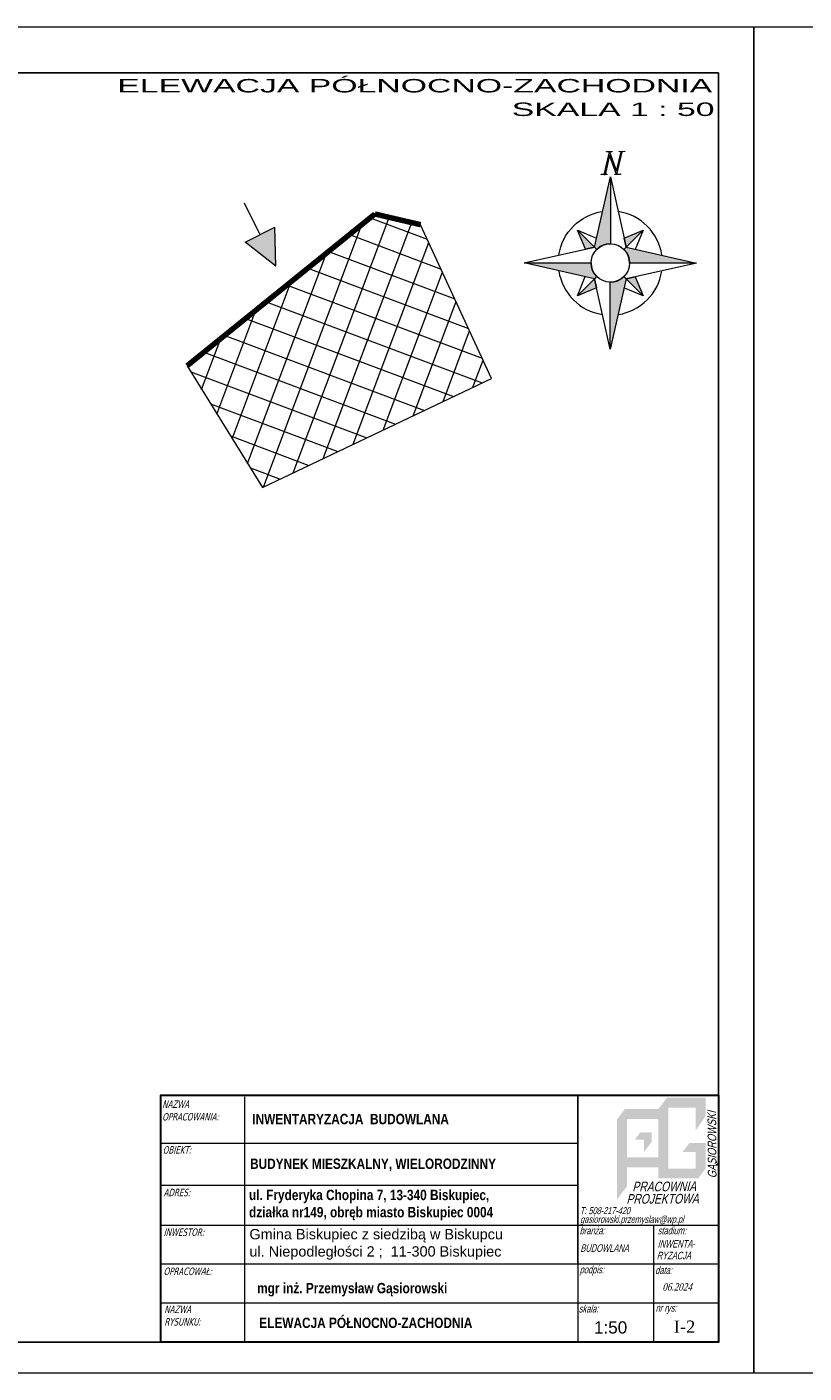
# Model space of a CAD drawing. Header units: centimetres. Extents: x 19919 to 52375, y -323506 to -159557.
# Tile 7 of 11: x 44487 to 45345, y -161042 to -159557. Entities that reach past the tile are written whole.
import ezdxf
from ezdxf.enums import TextEntityAlignment as Align

# ---------------------------------------------------------------- set-up
doc = ezdxf.new("R2010")
doc.units = ezdxf.units.CM
for name, color, linetype, lineweight in [('GB - Tabelka rysunkowa', 7, 'Continuous', 20), ('opisy', 9, 'Continuous', 15), ('RAMKA', 2, 'Continuous', 13)]:
    doc.layers.add(name, color=color, linetype=linetype, lineweight=lineweight)
for name, color, linetype in [('HATCH', 7, 'Continuous'), ('RCAD_kształt pręta', 7, 'Continuous'), ('TABELE', 7, 'Continuous')]:
    doc.layers.add(name, color=color, linetype=linetype)
doc.layers.add('NIEWIDOCZNA', color=1, linetype='Continuous', lineweight=0, plot=False)
doc.styles.add('Arial', font='arial.ttf')
doc.styles.add('ARIAL_CE', font='txt')
doc.styles.add('ARIALCE', font='txt')
doc.styles.get("Standard").update_dxf_attribs({"font": 'tahoma.ttf', "width": 0.8, "oblique": 15})

# ---------------------------------------------------------------- blocks, each defined once
blk = doc.blocks.new('wtTRW')
h = blk.add_hatch(color=212)
h.dxf.hatch_style = 1
h.paths.add_polyline_path([(87985.5, 15218.7), (87975.1, 15208.4), (88014.1, 15208.4), (88014.1, 15218.7)])
h.paths.add_polyline_path([(87975.1, 15280.9), (87975.1, 15208.4), (87985.5, 15218.7), (87985.5, 15282.3), (87976.1, 15282.3)])
h.paths.add_polyline_path([(88024.5, 15292.7), (87984.1, 15292.7), (87983.5, 15291.9), (87976.1, 15282.3), (88014.1, 15282.3)])
h.paths.add_polyline_path([(88014.1, 15282.3), (88014.1, 15258.7), (88024.5, 15273.7), (88024.5, 15292.7)])
h.paths.add_polyline_path([(88024.5, 15218.7), (88024.5, 15245.4), (88014.1, 15236.1), (88014.1, 15208.4), (88016.6, 15208.4)])
h.paths.add_polyline_path([(88024.5, 15245.4), (88007.4, 15245.4), (88007.3, 15245.3), (88000.4, 15236.1), (88014.1, 15236.1)])
h = blk.add_hatch(color=212)
h.dxf.hatch_style = 1
h.paths.add_polyline_path([(87940, 15280.9), (87931.9, 15270.2), (87942.3, 15270.5), (87975.3, 15270.5), (87975.1, 15280.9)])
h.paths.add_polyline_path([(87931.9, 15270.2), (87931.9, 15186.5), (87942.3, 15200.2), (87942.3, 15270.5)])
h = blk.add_hatch(color=212)
h.dxf.hatch_style = 1
h.paths.add_polyline_path([(87968.1, 15256.5), (87956.2, 15256.5), (87956.1, 15256.4), (87950.4, 15249), (87960, 15249)])
h.paths.add_polyline_path([(87968.1, 15246.6), (87968.1, 15256.5), (87960.1, 15249), (87960.1, 15236.3), (87960.6, 15236.7)])
h = blk.add_hatch(color=212)
h.dxf.hatch_style = 1
h.paths.add_polyline_path([(87935.7, 15230.4), (87935.7, 15220), (87948.8, 15220), (87975.7, 15220), (87975.7, 15230.4)])
at = {"layer": 'HATCH'}
h = blk.add_hatch(color=7, dxfattribs=at)
h.dxf.hatch_style = 1
h.paths.add_polyline_path([(88036.9, 15224.3), (88035, 15223.2), (88035.8, 15221.7), (88037.7, 15222.9)])
blk.add_line((88035.8, 15224.6), (88035, 15226))
at = {"layer": 'HATCH', "color": 0, "attachment_point": 1}
for s, insert, char_height, width, rotation in [('{\\fBauhaus 93|b0|i0|c0|p82;GASIOROWSKI}', (88026.7, 15208.6), 9.072, 11034.916, 90.3118), ('{\\fBauhaus 93|b0|i0|c0|p82;PRACOWNIA}', (87947.8, 15204.9), 10.08, 12261.018, 0.3118), ('{\\fBauhaus 93|b0|i0|c0|p82;PROJEKTOWA}', (87941.6, 15192), 10.08, 12268.753, 0.3118)]:
    blk.add_mtext(s, dxfattribs=dict(at, insert=insert, char_height=char_height, width=width, rotation=rotation))

msp = doc.modelspace()

# ---------------------------------------------------------------- hatches: boundary and pattern name
at = {"lineweight": 0}
h = msp.add_hatch(dxfattribs=at)
h.set_pattern_fill('ANSI37', color=12, scale=8, angle=24.4309)
h.set_pattern_definition([(69.430872, (-59790.204, -31835.185), (-23.780724, 8.923966), []), (159.430872, (-59790.204, -31835.185), (-8.923966, -23.780724), [])])
h.paths.add_polyline_path([(44747.2, -160065.3), (44999.9, -159945), (44921.6, -159775.4), (44871.2, -159763.6), (44664, -159931.1)])
at = {"layer": 'opisy'}
for points in [[(45133, -159695.1), (45126.8, -159695.2), (45126.8, -159694.7), (45133, -159694.6)], [(45146.7, -159694.8), (45140.5, -159695), (45140.5, -159694.5), (45146.7, -159694.3)], [(45131.1, -159722.6), (45130.9, -159796.4), (45126.8, -159796.8), (45122.8, -159798), (45119.1, -159799.9), (45115.9, -159802.6), (45113.5, -159800.2)], [(45127.2, -159720.2), (45121, -159720.3), (45120.9, -159719.8), (45127.2, -159719.7)], [(45142.2, -159719.9), (45136, -159720), (45135.9, -159719.5), (45142.2, -159719.4)], [(44760.9, -159778.3), (44761.8, -159821.2), (44728.2, -159794.5)], [(45094.7, -159781.3), (45113.5, -159800.2), (45103.4, -159802.5)], [(45167.2, -159781.5), (45148.3, -159800.3), (45146, -159790.2)], [(45225.9, -159817.8), (45152.1, -159817.7), (45151.7, -159813.5), (45150.5, -159809.6), (45148.6, -159805.9), (45145.9, -159802.6), (45148.3, -159800.3)], [(45035.9, -159817.5), (45109.6, -159817.6), (45110, -159821.8), (45111.2, -159825.7), (45113.2, -159829.4), (45115.8, -159832.6), (45113.5, -159835)], [(45094.5, -159853.8), (45113.5, -159835), (45115.7, -159845.1)], [(45130.7, -159912.6), (45130.8, -159838.9), (45135, -159838.5), (45138.9, -159837.3), (45142.6, -159835.3), (45145.9, -159832.7), (45148.2, -159835.1)], [(45167, -159854), (45148.2, -159835.1), (45158.3, -159832.8)]]:
    msp.add_hatch(color=1, dxfattribs=at).paths.add_polyline_path(points)

# ---------------------------------------------------------------- linework, layer by layer
at = {"lineweight": 0}
for p, q in [((44871.2, -159763.6), (44664, -159931.1)), ((44999.9, -159945), (44921.6, -159775.4)), ((44664, -159931.1), (44747.2, -160065.3)), ((44747.2, -160065.3), (44999.9, -159945))]:
    msp.add_line(p, q, dxfattribs=at)
at = {"color": 1}
msp.add_lwpolyline([(42869.8, -159608), (45250.1, -159608), (45250.1, -161008), (42869.8, -161008)], close=True, dxfattribs=at)
at = {"const_width": 6}
for points in [[(44664, -159931.1), (44871.2, -159763.6)], [(44871.2, -159763.6), (44921.6, -159775.4), (44921.6, -159775.4)]]:
    msp.add_lwpolyline(points, dxfattribs=at)
at = {"layer": 'NIEWIDOCZNA'}
for points in [[(45289, -161042.2), (42758.7, -161042.2), (42758.7, -159557.2), (45289, -159557.2)], [(47819.3, -161042.2), (45289, -161042.2), (45289, -159557.2), (47819.3, -159557.2)]]:
    msp.add_lwpolyline(points, close=True, dxfattribs=at)
at = {"layer": 'opisy', "color": 1}
for p, q in [((44744.6, -159786.4), (44727.3, -159751.6)), ((44728.2, -159794.5), (44760.9, -159778.3)), ((44761.8, -159821.2), (44760.9, -159778.3)), ((44761.8, -159821.2), (44728.2, -159794.5))]:
    msp.add_line(p, q, dxfattribs=at)
at = {"layer": 'opisy', "color": 0}
for p, q in [((44635.2, -160735.6), (45250.1, -160735.6)), ((44727.2, -160737.5), (44727.2, -160921.9)), ((44635.2, -160788.6), (45095.1, -160788.6)), ((44635.2, -160834.8), (45095.1, -160834.8)), ((44635.2, -160834.8), (45095.1, -160834.8)), ((44635.2, -160879), (45250.1, -160879)), ((45178.4, -160879), (45178.4, -160921.9)), ((44635.2, -160921.9), (45250.1, -160921.9)), ((44635.2, -160921.9), (45250.1, -160921.9)), ((44727.2, -160921.9), (44727.2, -161008)), ((45095.1, -160921.9), (45095.1, -161008)), ((45178.4, -160921.9), (45178.4, -161008)), ((44635.2, -160964.9), (45250.1, -160964.9)), ((44635.2, -161008), (45250.1, -161008))]:
    msp.add_line(p, q, dxfattribs=at)
at = {"layer": 'opisy', "color": 1, "flags": 128}
for points in [[(45143.6, -159694.9), (45137.8, -159720), (45130, -159698.7), (45125, -159720.3), (45124.1, -159720.3), (45129.9, -159695.2), (45137.7, -159716.4), (45142.7, -159694.9), (45143.6, -159694.9)], [(45133, -159695.1), (45126.8, -159695.2), (45126.8, -159694.7), (45133, -159694.6), (45133, -159695.1)], [(45143.6, -159694.9), (45137.8, -159720)], [(45146.7, -159694.8), (45140.5, -159695), (45140.5, -159694.5), (45146.7, -159694.3), (45146.7, -159694.8)], [(45131.1, -159722.6), (45130.9, -159796.4), (45126.8, -159796.8), (45122.8, -159798), (45119.1, -159799.9), (45115.9, -159802.6), (45113.5, -159800.2), (45131.1, -159722.6)], [(45113.5, -159800.2), (45131.1, -159722.6), (45148.3, -159800.3)], [(45127.2, -159720.2), (45121, -159720.3), (45120.9, -159719.8), (45127.2, -159719.7), (45127.2, -159720.2)], [(45142.2, -159719.9), (45136, -159720), (45135.9, -159719.5), (45142.2, -159719.4), (45142.2, -159719.9)], [(45074.1, -159808.5), (45075, -159804.1), (45076.2, -159799.8), (45077.8, -159795.5), (45079.7, -159791.4), (45081.9, -159787.5), (45084.4, -159783.7), (45087.2, -159780.2), (45090.3, -159776.9), (45093.6, -159773.8), (45097.2, -159771), (45100.9, -159768.6), (45104.9, -159766.4), (45109, -159764.5), (45113.2, -159762.9), (45117.5, -159761.7), (45122, -159760.8)], [(45187.7, -159808.8), (45186.8, -159804.3), (45185.6, -159800), (45184, -159795.8), (45182.1, -159791.6), (45179.9, -159787.7), (45177.5, -159783.9), (45174.7, -159780.4), (45171.6, -159777.1), (45168.3, -159774), (45164.8, -159771.2), (45161, -159768.7), (45157.1, -159766.5), (45153, -159764.6), (45148.7, -159763), (45144.4, -159761.8), (45140, -159760.9)], [(45094.7, -159781.3), (45113.5, -159800.2), (45103.4, -159802.5), (45094.7, -159781.3)], [(45094.7, -159781.3), (45115.8, -159790.1)], [(45167.2, -159781.5), (45148.3, -159800.3), (45146, -159790.2), (45167.2, -159781.5)], [(45167.2, -159781.5), (45158.4, -159802.6)], [(45113.5, -159835), (45035.9, -159817.5), (45113.5, -159800.2)], [(45225.9, -159817.8), (45152.1, -159817.7), (45151.7, -159813.5), (45150.5, -159809.6), (45148.6, -159805.9), (45145.9, -159802.6), (45148.3, -159800.3), (45225.9, -159817.8)], [(45148.3, -159800.3), (45225.9, -159817.8), (45148.2, -159835.1)], [(45035.9, -159817.5), (45109.6, -159817.6), (45110, -159821.8), (45111.2, -159825.7), (45113.2, -159829.4), (45115.8, -159832.6), (45113.5, -159835), (45035.9, -159817.5)], [(45074, -159826.5), (45074.9, -159831), (45076.1, -159835.3), (45077.7, -159839.5), (45079.6, -159843.6), (45081.8, -159847.6), (45084.3, -159851.3), (45087.1, -159854.9), (45090.1, -159858.2), (45093.4, -159861.3), (45097, -159864.1), (45100.7, -159866.6), (45104.7, -159868.8), (45108.8, -159870.7), (45113, -159872.3), (45117.3, -159873.5), (45121.7, -159874.4)], [(45139.7, -159874.5), (45144.2, -159873.6), (45148.5, -159872.4), (45152.8, -159870.8), (45156.9, -159868.9), (45160.8, -159866.7), (45164.6, -159864.2), (45168.1, -159861.4), (45171.4, -159858.4), (45174.5, -159855.1), (45177.3, -159851.5), (45179.8, -159847.8), (45182, -159843.8), (45183.9, -159839.8), (45185.5, -159835.5), (45186.7, -159831.2), (45187.6, -159826.8)], [(45094.5, -159853.8), (45103.3, -159832.7)], [(45094.5, -159853.8), (45113.5, -159835), (45115.7, -159845.1), (45094.5, -159853.8)], [(45148.2, -159835.1), (45130.7, -159912.6), (45113.5, -159835)], [(45130.7, -159912.6), (45130.8, -159838.9), (45135, -159838.5), (45138.9, -159837.3), (45142.6, -159835.3), (45145.9, -159832.7), (45148.2, -159835.1), (45130.7, -159912.6)], [(45167, -159854), (45145.9, -159845.2)], [(45167, -159854), (45148.2, -159835.1), (45158.3, -159832.8), (45167, -159854)]]:
    msp.add_lwpolyline(points, dxfattribs=at)
at = {"layer": 'opisy', "color": 0, "lineweight": 30}
for points in [[(44635.2, -160921.9), (44635.2, -160735.6), (45250.1, -160735.6), (45250.1, -160921.9)], [(45250.1, -160921.9), (45250.1, -161008), (44635.2, -161008), (44635.2, -160921.9)]]:
    msp.add_lwpolyline(points, dxfattribs=at)
at = {"layer": 'opisy', "color": 1}
msp.add_circle((45130.9, -159817.6), 21.2, dxfattribs=at)
at = {"layer": 'RCAD_kształt pręta'}
msp.add_line((45095.1, -160921.9), (45095.1, -160735.6), dxfattribs=at)

# ---------------------------------------------------------------- block references
at = {"layer": 'RCAD_kształt pręta', "xscale": 1.056, "yscale": 1.056, "zscale": 1.056}
msp.add_blockref('wtTRW', (-47717.8, -176887.6), dxfattribs=at)

# ---------------------------------------------------------------- texts
at = {"layer": 'GB - Tabelka rysunkowa', "color": 1, "lineweight": 50, "char_height": 13.5, "attachment_point": 1, "style": 'ARIAL_CE'}
for s, insert, width in [('1:50', (45112.8, -160985.1), 824.733), ('{\\fTimes New Roman|b0|i0|c238|p18;I-2}', (45200.8, -160984.3), 204.674)]:
    msp.add_mtext(s, dxfattribs=dict(at, insert=insert, width=width))
at = {"layer": 'opisy', "color": 0, "char_height": 11.4, "attachment_point": 1, "style": 'Arial'}
for s, insert, width in [('{\\fArial Narrow|b1|i0|c238|p34;INWENTARYZACJA  BUDOWLANA}', (44736, -160756.3), 689.048), ('{\\fArial Narrow|b1|i0|c238|p34;BUDYNEK MIESZKALNY, WIELORODZINNY}', (44733.5, -160805.6), 535.734), ('{\\fArial Narrow|b1|i0|c238|p34;ul. Fryderyka Chopina 7, 13-340 Biskupiec,   działka nr149, obręb miasto Biskupiec 0004 }', (44732.4, -160840), 284.039), ('Gmina Biskupiec z siedzibą w Biskupcu  ul. Niepodległości 2 ;  11-300 Biskupiec', (44732.8, -160883.3), 297.89), ('{\\fArial Narrow|b1|i0|c238|p34;mgr inż. Przemysław Gąsiorowski}', (44741.3, -160942.8), 520.044), ('{\\fArial Narrow|b1|i0|c238|p34;ELEWACJA PÓŁNOCNO-ZACHODNIA}', (44743.7, -160981.1), 520.044)]:
    msp.add_mtext(s, dxfattribs=dict(at, insert=insert, width=width))
at = {"layer": 'RAMKA', "color": 1, "style": 'ARIALCE', "width": 1.8}
for s, p in [('ELEWACJA PÓŁNOCNO-ZACHODNIA', (45243.3, -159629.5, 0)), ('SKALA 1 : 50', (45245.8, -159655.5, 0))]:
    msp.add_text(s, height=14.818, dxfattribs=at).set_placement(p, align=Align.RIGHT)
at = {"layer": 'TABELE', "attachment_point": 1}
for s, insert, char_height, width in [('NAZWA\\POPRACOWANIA:', (44636.6, -160741.5), 8.284, 859.786), ('OBIEKT:', (44637.2, -160791.9), 8.28, 859.786), ('ADRES:', (44638.1, -160838.9), 8.28, 859.786), ('{\\fArial Narrow|b0|i0|c238|p34;T: 508-217-420}', (45097.3, -160859.2), 7.7, 485.901), ('{\\fArial Narrow|b0|i0|c238|p34;gasiorowski.przemyslaw@wp.pl}', (45097.6, -160868.8), 7.7, 485.901), ('INWESTOR:', (44638.1, -160882.7), 8.28, 859.786), ('{\\fArial Narrow|b0|i0|c238|p34;branża:}', (45097, -160880.9), 8.284, 798.91), ('{\\fArial Narrow|b0|i0|c238|p34;stadium:}', (45183.1, -160880.9), 8.284, 817.355), ('{\\fArial Narrow|b0|i0|c238|p34;INWENTA-}', (45183, -160895.5), 8.284, 817.355), ('{\\fArial Narrow|b0|i0|c238|p34;BUDOWLANA}', (45097.8, -160900.2), 8.284, 798.91), ('{\\fArial Narrow|b0|i0|c238|p34;RYZACJA}', (45182.1, -160908.4), 8.284, 817.355), ('OPRACOWAŁ:', (44638.1, -160925.8), 8.28, 859.786), ('{\\fArial Narrow|b0|i0|c238|p34;podpis:}', (45097, -160923.9), 8.284, 798.91), ('{\\fArial Narrow|b0|i0|c238|p34;data:}', (45180.3, -160924.6), 8.284, 824.733), ('{\\fTimes New Roman|b0|i0|c238|p18;06.2024}', (45188.3, -160943), 8.284, 204.674), ('NAZWA\\PRYSUNKU:', (44638.9, -160967.7), 8.28, 859.786), ('{\\fArial Narrow|b0|i0|c238|p34;skala:}', (45096, -160967.1), 8.284, 798.91), ('{\\fArial Narrow|b0|i0|c238|p34;nr rys:}', (45180.8, -160966.2), 8.284, 824.733)]:
    msp.add_mtext(s, dxfattribs=dict(at, insert=insert, char_height=char_height, width=width))

doc.saveas('drawing.dxf')
